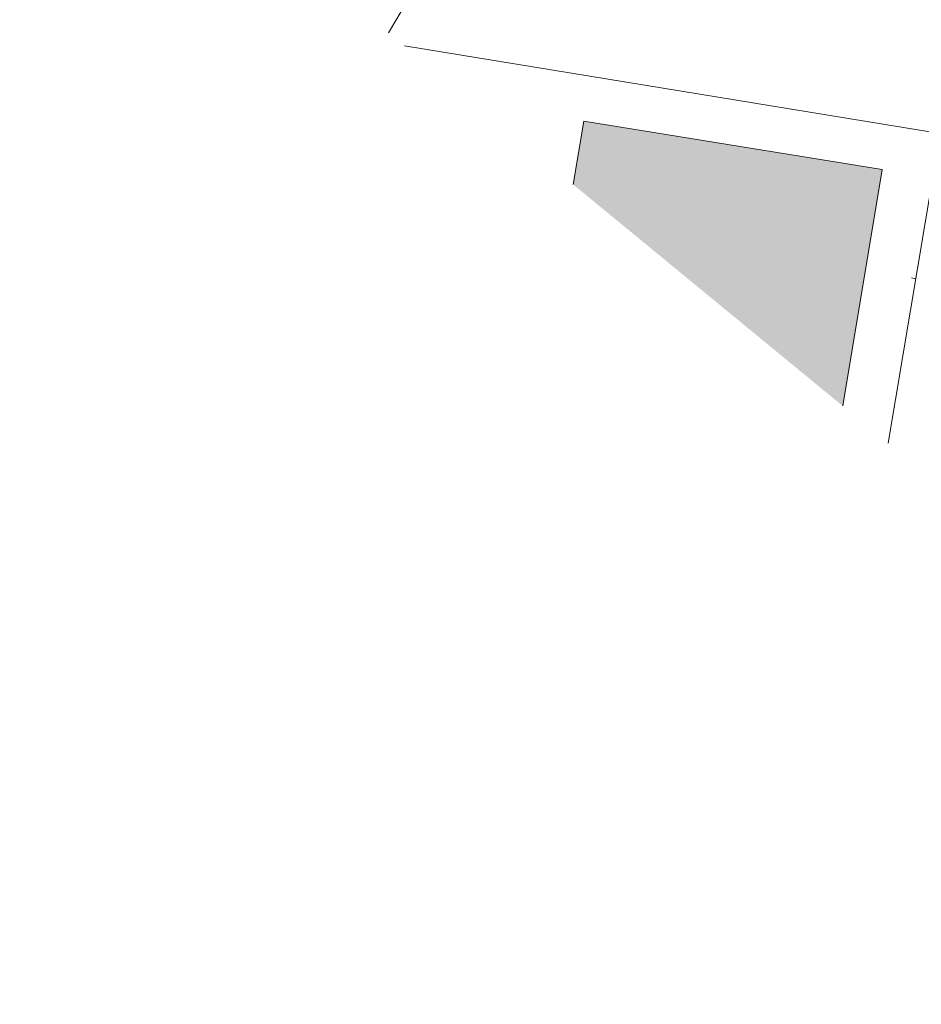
# Model space of a CAD drawing. Header units: metres. Extents: x -740 to 758, y -633 to 854.
# Tile 27 of 256: x -740 to -677, y -31 to 39. Entities that reach past the tile are written whole.
import ezdxf

# ---------------------------------------------------------------- set-up
doc = ezdxf.new("R2010")
doc.units = ezdxf.units.M
doc.header["$MEASUREMENT"] = 0
doc.layers.add('Grundkarte.LOVION', color=7, linetype='Continuous')

msp = doc.modelspace()

# ---------------------------------------------------------------- hatches: boundary and pattern name
at = {"layer": 'Grundkarte.LOVION', "linetype": 'Continuous', "lineweight": 18}
msp.add_hatch(color=254, dxfattribs=at).paths.add_polyline_path([(-701.44, 26.964), (-682.511, 11.407), (-679.731, 28.023), (-700.693, 31.412)])

# ---------------------------------------------------------------- linework, layer by layer
at = {"layer": 'Grundkarte.LOVION', "color": 8, "linetype": 'Continuous', "lineweight": 18}
for points in [[(-740.328, 58.925), (-721.202, 91.238), (-692.933, 73.874), (-621.842, 62.293), (-628.269, 22.828), (-636.172, 24.154), (-675.663, 30.549), (-713.299, 36.711)], [(-713.299, 36.711), (-675.663, 30.549), (-679.329, 8.792)], [(-713.299, 36.711), (-675.663, 30.549), (-679.329, 8.792), (-675.663, 30.549), (-636.172, 24.154), (-639.945, 1.677), (-640.903, -3.943), (-646.16, -13.354), (-655.032, -11.177), (-646.16, -13.354), (-648.155, -16.829), (-646.16, -13.354), (-640.903, -3.943), (-634.109, -5.112), (-643.077, -21.003), (-634.109, -5.112), (-627.321, -6.221), (-631.346, -30.644), (-627.321, -6.221), (-601.57, -10.531)], [(-701.44, 26.964), (-700.693, 31.412), (-679.731, 28.023), (-682.511, 11.407)], [(-677.688, 20.42), (-677.383, 20.332)]]:
    msp.add_lwpolyline(points, dxfattribs=at)
at = {"layer": 'Grundkarte.LOVION', "color": 253, "linetype": 'Continuous', "lineweight": 18}
msp.add_lwpolyline([(-714.424, 37.636), (-692.933, 73.874), (-621.842, 62.293), (-628.269, 22.828), (-636.172, 24.154), (-675.663, 30.549), (-713.299, 36.711), (-675.663, 30.549), (-636.172, 24.154), (-639.945, 1.677), (-640.903, -3.943), (-646.16, -13.354), (-648.155, -16.829), (-646.16, -13.354), (-640.903, -3.943), (-634.109, -5.112), (-643.077, -21.003), (-634.109, -5.112), (-627.321, -6.221), (-631.346, -30.644), (-627.321, -6.221), (-601.57, -10.531)], dxfattribs=at)

doc.saveas('drawing.dxf')
